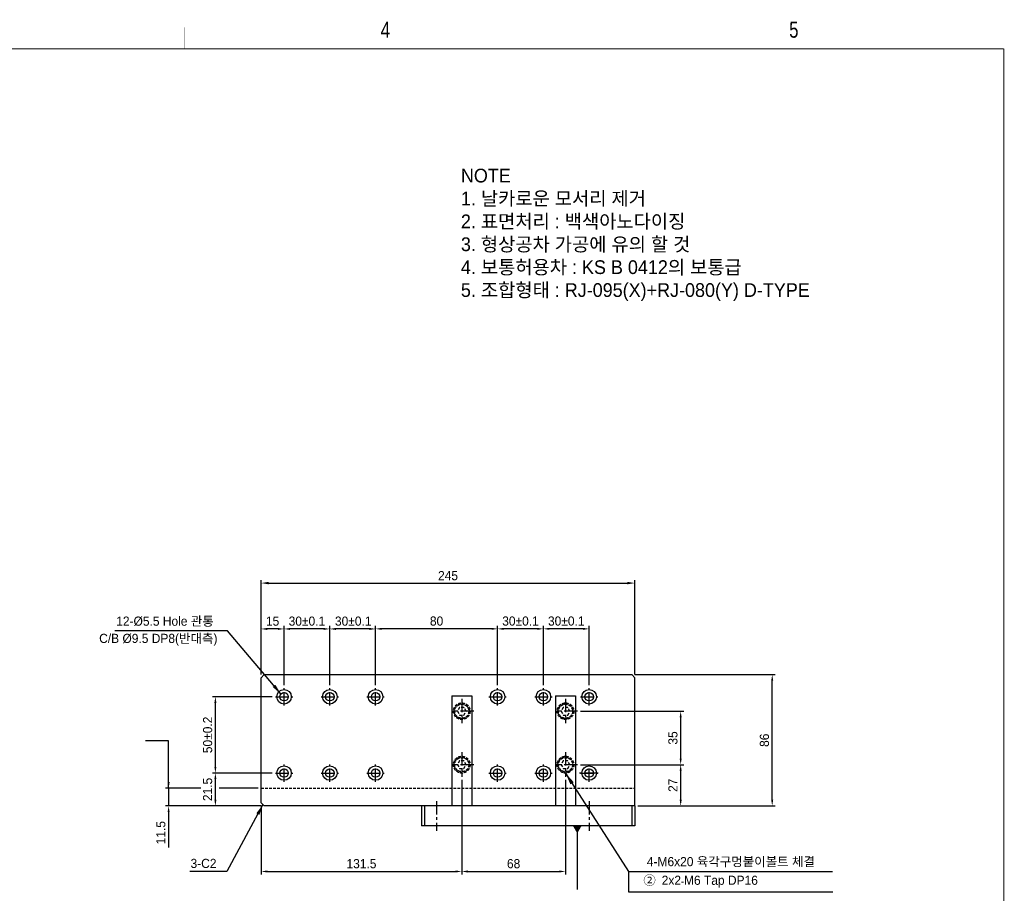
# Model space of a CAD drawing. Extents: x 2119 to 3465, y 864 to 1809.
# Tile 4 of 4: x 2819 to 3465, y 1237 to 1809. Entities that reach past the tile are written whole.
import ezdxf
from ezdxf.enums import TextEntityAlignment as Align

# ---------------------------------------------------------------- set-up
doc = ezdxf.new("R2010")
doc.units = 0
doc.header["$LTSCALE"] = 7
doc.header["$MEASUREMENT"] = 0
doc.linetypes.add('CENTER', pattern=[2, 1.25, -0.25, 0.25, -0.25])
doc.linetypes.add('HIDDEN', pattern=[0.375, 0.25, -0.125])
doc.layers.get('0').update_dxf_attribs({"linetype": 'CONTINUOUS'})
doc.layers.get('DEFPOINTS').update_dxf_attribs({"linetype": 'CONTINUOUS'})
for name, color, linetype in [('1', 3, 'CENTER'), ('3', 4, 'CONTINUOUS'), ('CEN', 3, 'CENTER'), ('CENTERLINE', 3, 'CENTER'), ('DIMENSION', 4, 'CONTINUOUS'), ('HIDDENLINE', 5, 'HIDDEN')]:
    doc.layers.add(name, color=color, linetype=linetype)
doc.styles.get("Standard").update_dxf_attribs({"font": 'Gulim.ttf'})
doc.dimstyles.new('A3', dxfattribs={"dimscale": 2, "dimtxt": 3, "dimasz": 2, "dimexe": 1, "dimexo": 1, "dimgap": 1, "dimtad": 1, "dimdec": 4, "dimdsep": 46, "dimtxsty": 'Standard', "dimcen": 2.5, "dimclrd": 4, "dimclre": 4, "dimclrt": 9, "dimazin": 2, "dimtfac": 1, "dimtdec": 4, "dimtmove": 0, "dimatfit": 3, "dimfxl": 0, "dimtolj": 1, "dimarcsym": 0})

# ---------------------------------------------------------------- blocks, each defined once
blk = doc.blocks.new('A3-DJ')
at = {"const_width": 0.2}
for points in [[(30, 269), (410, 269)], [(410, 269), (410, 10)]]:
    blk.add_lwpolyline(points, dxfattribs=at)
at = {"layer": '3', "const_width": 0.05}
for points in [[(256.5, 273), (256.5, 269)], [(333, 273), (333, 269)]]:
    blk.add_lwpolyline(points, dxfattribs=at)
at = {"layer": '3', "width": 0.8}
for s, p in [('4', (294.18, 272.54)), ('5', (370.68, 272.54))]:
    blk.add_text(s, height=3, dxfattribs=at).set_placement(p, align=Align.MIDDLE)
blk = doc.blocks.new('*D44')
at = {"layer": 'DEFPOINTS', "color": 0}
for p in [(3184.91, 1356.03), (3252.49, 1356.03), (3184.91, 1321.03)]:
    blk.add_point(p, dxfattribs=at)
at = {"layer": 'DIMENSION', "color": 4, "lineweight": -2}
for p, q in [((3186.91, 1356.03), (3254.49, 1356.03)), ((3252.49, 1325.03), (3252.49, 1352.03)), ((3186.91, 1321.03), (3254.49, 1321.03))]:
    blk.add_line(p, q, dxfattribs=at)
at = {"layer": 'DIMENSION', "color": 4}
for points in [[(3251.83, 1352.03), (3253.16, 1352.03), (3252.49, 1356.03)], [(3251.83, 1325.03), (3253.16, 1325.03), (3252.49, 1321.03)]]:
    blk.add_solid(points, dxfattribs=at)
at = {"layer": 'DIMENSION', "color": 9, "insert": (3247.42, 1338.53), "char_height": 6, "attachment_point": 5, "rotation": 90}
blk.add_mtext('\\A1;35', dxfattribs=at)
blk = doc.blocks.new('*D45')
at = {"layer": 'DEFPOINTS', "color": 0}
for p in [(2947.49, 1365.53), (2986.79, 1365.53), (2986.79, 1315.53)]:
    blk.add_point(p, dxfattribs=at)
at = {"layer": 'DIMENSION', "color": 4, "lineweight": -2}
for p, q in [((2984.79, 1365.53), (2945.49, 1365.53)), ((2947.49, 1319.53), (2947.49, 1361.53)), ((2984.79, 1315.53), (2945.49, 1315.53))]:
    blk.add_line(p, q, dxfattribs=at)
at = {"layer": 'DIMENSION', "color": 4}
for points in [[(2946.83, 1361.53), (2948.16, 1361.53), (2947.49, 1365.53)], [(2946.83, 1319.53), (2948.16, 1319.53), (2947.49, 1315.53)]]:
    blk.add_solid(points, dxfattribs=at)
at = {"layer": 'DIMENSION', "color": 9, "insert": (2942.42, 1340.53), "char_height": 6, "attachment_point": 5, "rotation": 90}
blk.add_mtext('\\A1;50%%P0.2', dxfattribs=at)
blk = doc.blocks.new('*D46')
at = {"layer": 'DEFPOINTS', "color": 0}
for p in [(3220.49, 1380.03), (3312.49, 1380.03), (3249.87, 1294.03)]:
    blk.add_point(p, dxfattribs=at)
at = {"layer": 'DIMENSION', "color": 4, "lineweight": -2}
for p, q in [((3222.49, 1380.03), (3314.49, 1380.03)), ((3312.49, 1298.03), (3312.49, 1376.03)), ((3251.87, 1294.03), (3314.49, 1294.03))]:
    blk.add_line(p, q, dxfattribs=at)
at = {"layer": 'DIMENSION', "color": 4}
for points in [[(3311.83, 1376.03), (3313.16, 1376.03), (3312.49, 1380.03)], [(3311.83, 1298.03), (3313.16, 1298.03), (3312.49, 1294.03)]]:
    blk.add_solid(points, dxfattribs=at)
at = {"layer": 'DIMENSION', "color": 9, "insert": (3307.42, 1337.03), "char_height": 6, "attachment_point": 5, "rotation": 90}
blk.add_mtext('\\A1;86', dxfattribs=at)
blk = doc.blocks.new('*D47')
at = {"layer": 'DEFPOINTS', "color": 0}
for p in [(3108.99, 1313.13), (3176.99, 1313.13), (3176.99, 1251.03)]:
    blk.add_point(p, dxfattribs=at)
at = {"layer": 'DIMENSION', "color": 4, "lineweight": -2}
for p, q in [((3108.99, 1311.13), (3108.99, 1249.03)), ((3176.99, 1311.13), (3176.99, 1249.03)), ((3112.99, 1251.03), (3172.99, 1251.03))]:
    blk.add_line(p, q, dxfattribs=at)
at = {"layer": 'DIMENSION', "color": 4}
for points in [[(3112.99, 1251.7), (3112.99, 1250.36), (3108.99, 1251.03)], [(3172.99, 1251.7), (3172.99, 1250.36), (3176.99, 1251.03)]]:
    blk.add_solid(points, dxfattribs=at)
at = {"layer": 'DIMENSION', "color": 9, "insert": (3142.99, 1256.11), "char_height": 6, "attachment_point": 5}
blk.add_mtext('\\A1;68', dxfattribs=at)
blk = doc.blocks.new('*D48')
at = {"layer": 'DEFPOINTS', "color": 0}
for p in [(2947.49, 1315.53), (2986.79, 1315.53), (2979.49, 1294.03)]:
    blk.add_point(p, dxfattribs=at)
at = {"layer": 'DIMENSION', "color": 4, "lineweight": -2}
for p, q in [((2984.79, 1315.53), (2945.49, 1315.53)), ((2947.49, 1298.03), (2947.49, 1311.53)), ((2977.49, 1294.03), (2945.49, 1294.03))]:
    blk.add_line(p, q, dxfattribs=at)
at = {"layer": 'DIMENSION', "color": 4}
for points in [[(2946.83, 1311.53), (2948.16, 1311.53), (2947.49, 1315.53)], [(2946.83, 1298.03), (2948.16, 1298.03), (2947.49, 1294.03)]]:
    blk.add_solid(points, dxfattribs=at)
at = {"layer": 'DIMENSION', "color": 9, "insert": (2942.41, 1304.78), "char_height": 6, "attachment_point": 5, "rotation": 90}
blk.add_mtext('\\A1;21.5', dxfattribs=at)
blk = doc.blocks.new('*D49')
at = {"layer": 'DEFPOINTS', "color": 0}
for p in [(3108.99, 1313.13), (2977.49, 1296.03), (3108.99, 1251.03)]:
    blk.add_point(p, dxfattribs=at)
at = {"layer": 'DIMENSION', "color": 4, "lineweight": -2}
for p, q in [((3108.99, 1311.13), (3108.99, 1249.03)), ((2977.49, 1294.03), (2977.49, 1249.03)), ((2981.49, 1251.03), (3104.99, 1251.03))]:
    blk.add_line(p, q, dxfattribs=at)
at = {"layer": 'DIMENSION', "color": 4}
for points in [[(2981.49, 1251.7), (2981.49, 1250.36), (2977.49, 1251.03)], [(3104.99, 1251.7), (3104.99, 1250.36), (3108.99, 1251.03)]]:
    blk.add_solid(points, dxfattribs=at)
at = {"layer": 'DIMENSION', "color": 9, "insert": (3043.24, 1256.11), "char_height": 6, "attachment_point": 5}
blk.add_mtext('\\A1;131.5', dxfattribs=at)
blk = doc.blocks.new('*D50')
at = {"layer": 'DEFPOINTS', "color": 0}
for p in [(2916.83, 1305.53), (2939.91, 1305.53), (2979.49, 1294.03)]:
    blk.add_point(p, dxfattribs=at)
at = {"layer": 'DIMENSION', "color": 4, "lineweight": -2}
for p, q in [((2916.83, 1309.53), (2916.83, 1313.53)), ((2937.91, 1305.53), (2914.83, 1305.53)), ((2916.83, 1305.53), (2916.83, 1294.03)), ((2977.49, 1294.03), (2914.83, 1294.03)), ((2916.83, 1290.03), (2916.83, 1266.84))]:
    blk.add_line(p, q, dxfattribs=at)
at = {"layer": 'DIMENSION', "color": 4}
for points in [[(2916.16, 1309.53), (2917.49, 1309.53), (2916.83, 1305.53)], [(2916.16, 1290.03), (2917.49, 1290.03), (2916.83, 1294.03)]]:
    blk.add_solid(points, dxfattribs=at)
at = {"layer": 'DIMENSION', "color": 9, "insert": (2911.74, 1276.44), "char_height": 6, "attachment_point": 5, "rotation": 90}
blk.add_mtext('\\A1;11.5', dxfattribs=at)
blk = doc.blocks.new('*D51')
at = {"layer": 'DEFPOINTS', "color": 0}
for p in [(3184.91, 1321.03), (3252.49, 1321.03), (3222.49, 1294.03)]:
    blk.add_point(p, dxfattribs=at)
at = {"layer": 'DIMENSION', "color": 4, "lineweight": -2}
for p, q in [((3186.91, 1321.03), (3254.49, 1321.03)), ((3252.49, 1298.03), (3252.49, 1317.03)), ((3224.49, 1294.03), (3254.49, 1294.03))]:
    blk.add_line(p, q, dxfattribs=at)
at = {"layer": 'DIMENSION', "color": 4}
for points in [[(3251.83, 1317.03), (3253.16, 1317.03), (3252.49, 1321.03)], [(3251.83, 1298.03), (3253.16, 1298.03), (3252.49, 1294.03)]]:
    blk.add_solid(points, dxfattribs=at)
at = {"layer": 'DIMENSION', "color": 9, "insert": (3247.41, 1307.53), "char_height": 6, "attachment_point": 5, "rotation": 90}
blk.add_mtext('\\A1;27', dxfattribs=at)
blk = doc.blocks.new('*D52')
at = {"layer": 'DEFPOINTS', "color": 0}
for p in [(3052.49, 1410.03), (3052.49, 1371.23), (3132.49, 1371.23)]:
    blk.add_point(p, dxfattribs=at)
at = {"layer": 'DIMENSION', "color": 4, "lineweight": -2}
for p, q in [((3052.49, 1373.23), (3052.49, 1412.03)), ((3128.49, 1410.03), (3056.49, 1410.03)), ((3132.49, 1373.23), (3132.49, 1412.03))]:
    blk.add_line(p, q, dxfattribs=at)
at = {"layer": 'DIMENSION', "color": 4}
for points in [[(3056.49, 1410.7), (3056.49, 1409.36), (3052.49, 1410.03)], [(3128.49, 1410.7), (3128.49, 1409.36), (3132.49, 1410.03)]]:
    blk.add_solid(points, dxfattribs=at)
at = {"layer": 'DIMENSION', "color": 9, "insert": (3092.49, 1415.11), "char_height": 6, "attachment_point": 5}
blk.add_mtext('\\A1;80', dxfattribs=at)
blk = doc.blocks.new('*D53')
at = {"layer": 'DEFPOINTS', "color": 0}
for p in [(3222.49, 1440.03), (2977.49, 1400.43), (3222.49, 1378.03)]:
    blk.add_point(p, dxfattribs=at)
at = {"layer": 'DIMENSION', "lineweight": -2}
for p, q in [((2977.49, 1402.43), (2977.49, 1442.03)), ((2982.49, 1440.03), (3217.49, 1440.03)), ((3222.49, 1380.03), (3222.49, 1442.03))]:
    blk.add_line(p, q, dxfattribs=at)
at = {"layer": 'DIMENSION'}
for points in [[(2982.49, 1440.86), (2982.49, 1439.2), (2977.49, 1440.03)], [(3217.49, 1440.86), (3217.49, 1439.2), (3222.49, 1440.03)]]:
    blk.add_solid(points, dxfattribs=at)
at = {"layer": 'DIMENSION', "color": 9, "insert": (3099.99, 1444.86), "char_height": 6, "attachment_point": 5}
blk.add_mtext('\\A1;245', dxfattribs=at)
blk = doc.blocks.new('*D54')
at = {"layer": 'DEFPOINTS', "color": 0}
for p in [(2977.49, 1409.97), (2977.49, 1378.03), (2992.49, 1371.23)]:
    blk.add_point(p, dxfattribs=at)
at = {"layer": 'DIMENSION', "color": 4, "lineweight": -2}
for p, q in [((2977.49, 1380.03), (2977.49, 1411.97)), ((2988.49, 1409.97), (2981.49, 1409.97)), ((2992.49, 1373.23), (2992.49, 1411.97))]:
    blk.add_line(p, q, dxfattribs=at)
at = {"layer": 'DIMENSION', "color": 4}
for points in [[(2981.49, 1410.64), (2981.49, 1409.3), (2977.49, 1409.97)], [(2988.49, 1410.64), (2988.49, 1409.3), (2992.49, 1409.97)]]:
    blk.add_solid(points, dxfattribs=at)
at = {"layer": 'DIMENSION', "color": 9, "insert": (2984.99, 1415.05), "char_height": 6, "attachment_point": 5}
blk.add_mtext('\\A1;15', dxfattribs=at)
blk = doc.blocks.new('*D55')
at = {"layer": 'DEFPOINTS', "color": 0}
for p in [(3022.49, 1409.97), (3022.49, 1371.23), (3052.49, 1371.23)]:
    blk.add_point(p, dxfattribs=at)
at = {"layer": 'DIMENSION', "color": 4, "lineweight": -2}
for p, q in [((3022.49, 1373.23), (3022.49, 1411.97)), ((3048.49, 1409.97), (3026.49, 1409.97)), ((3052.49, 1373.23), (3052.49, 1411.97))]:
    blk.add_line(p, q, dxfattribs=at)
at = {"layer": 'DIMENSION', "color": 4}
for points in [[(3026.49, 1410.64), (3026.49, 1409.3), (3022.49, 1409.97)], [(3048.49, 1410.64), (3048.49, 1409.3), (3052.49, 1409.97)]]:
    blk.add_solid(points, dxfattribs=at)
at = {"layer": 'DIMENSION', "color": 9, "insert": (3037.85, 1415.05), "char_height": 6, "attachment_point": 5}
blk.add_mtext('\\A1;30%%P0.1', dxfattribs=at)
blk = doc.blocks.new('*D37')
at = {"layer": 'DEFPOINTS', "color": 0}
for p in [(2992.49, 1409.97), (2992.49, 1371.23), (3022.49, 1371.23)]:
    blk.add_point(p, dxfattribs=at)
at = {"layer": 'DIMENSION', "color": 4, "lineweight": -2}
for p, q in [((2992.49, 1373.23), (2992.49, 1411.97)), ((3018.49, 1409.97), (2996.49, 1409.97)), ((3022.49, 1373.23), (3022.49, 1411.97))]:
    blk.add_line(p, q, dxfattribs=at)
at = {"layer": 'DIMENSION', "color": 4}
for points in [[(2996.49, 1410.64), (2996.49, 1409.3), (2992.49, 1409.97)], [(3018.49, 1410.64), (3018.49, 1409.3), (3022.49, 1409.97)]]:
    blk.add_solid(points, dxfattribs=at)
at = {"layer": 'DIMENSION', "color": 9, "insert": (3007.49, 1415.05), "char_height": 6, "attachment_point": 5}
blk.add_mtext('\\A1;30%%P0.1', dxfattribs=at)
blk = doc.blocks.new('*D40')
at = {"layer": 'DEFPOINTS', "color": 0}
for p in [(3162.49, 1410.03), (3162.49, 1371.23), (3192.49, 1371.23)]:
    blk.add_point(p, dxfattribs=at)
at = {"layer": 'DIMENSION', "color": 4, "lineweight": -2}
for p, q in [((3162.49, 1373.23), (3162.49, 1412.03)), ((3188.49, 1410.03), (3166.49, 1410.03)), ((3192.49, 1373.23), (3192.49, 1412.03))]:
    blk.add_line(p, q, dxfattribs=at)
at = {"layer": 'DIMENSION', "color": 4}
for points in [[(3166.49, 1410.7), (3166.49, 1409.37), (3162.49, 1410.03)], [(3188.49, 1410.7), (3188.49, 1409.37), (3192.49, 1410.03)]]:
    blk.add_solid(points, dxfattribs=at)
at = {"layer": 'DIMENSION', "color": 9, "insert": (3177.49, 1415.12), "char_height": 6, "attachment_point": 5}
blk.add_mtext('\\A1;30%%P0.1', dxfattribs=at)
blk = doc.blocks.new('*D41')
at = {"layer": 'DEFPOINTS', "color": 0}
for p in [(3132.49, 1410.03), (3132.49, 1371.23), (3162.49, 1371.23)]:
    blk.add_point(p, dxfattribs=at)
at = {"layer": 'DIMENSION', "color": 4, "lineweight": -2}
for p, q in [((3132.49, 1373.23), (3132.49, 1412.03)), ((3158.49, 1410.03), (3136.49, 1410.03)), ((3162.49, 1373.23), (3162.49, 1412.03))]:
    blk.add_line(p, q, dxfattribs=at)
at = {"layer": 'DIMENSION', "color": 4}
for points in [[(3136.49, 1410.7), (3136.49, 1409.36), (3132.49, 1410.03)], [(3158.49, 1410.7), (3158.49, 1409.36), (3162.49, 1410.03)]]:
    blk.add_solid(points, dxfattribs=at)
at = {"layer": 'DIMENSION', "color": 9, "insert": (3147.49, 1415.11), "char_height": 6, "attachment_point": 5}
blk.add_mtext('\\A1;30%%P0.1', dxfattribs=at)

msp = doc.modelspace()

# ---------------------------------------------------------------- linework, layer by layer
for p, q in [((2979.49276, 1380.0292), (2977.49276, 1378.0292)), ((2977.49276, 1296.02921), (2977.49276, 1378.0292)), ((2979.49276, 1380.0292), (3220.49276, 1380.0292)), ((3220.49276, 1380.0292), (3222.49276, 1378.0292)), ((3222.49276, 1294.02921), (3222.49276, 1378.0292)), ((3102.49277, 1366.02921), (3102.49277, 1294.02921)), ((3102.49277, 1366.02921), (3115.49277, 1366.02921)), ((3115.49277, 1366.02921), (3115.49277, 1294.02921)), ((3170.49277, 1366.02921), (3170.49277, 1294.02921)), ((3170.49277, 1366.02921), (3183.49277, 1366.02921)), ((3183.49277, 1366.02921), (3183.49277, 1294.02921)), ((2977.49276, 1296.02921), (2979.49276, 1294.02921)), ((3222.49276, 1294.02921), (2979.49276, 1294.02921)), ((3082.49276, 1294.02921), (3082.49276, 1281.02921)), ((3084.49276, 1294.02921), (3084.49276, 1281.02921)), ((3220.49276, 1294.02921), (3220.49276, 1281.02921)), ((3222.49276, 1294.02921), (3222.49276, 1281.02921)), ((3222.49276, 1281.02921), (3082.49276, 1281.02921))]:
    msp.add_line(p, q)
for centre, radius in [((2992.49277, 1365.52922), 4.75), ((3022.49277, 1365.52922), 4.75), ((3052.49277, 1365.52922), 4.75), ((3132.49277, 1365.52922), 4.75), ((3162.49277, 1365.52922), 4.75), ((3192.49277, 1365.52922), 4.75), ((2992.49277, 1365.52922), 2.75), ((3022.49277, 1365.52922), 2.75), ((3052.49277, 1365.52922), 2.75), ((3132.49277, 1365.52922), 2.75), ((3162.49277, 1365.52922), 2.75), ((3192.49277, 1365.52922), 2.75), ((2992.49277, 1315.52922), 4.75), ((2992.49277, 1315.52922), 2.75), ((3022.49277, 1315.52922), 4.75), ((3022.49277, 1315.52922), 2.75), ((3052.49277, 1315.52922), 4.75), ((3052.49277, 1315.52922), 2.75), ((3132.49277, 1315.52922), 4.75), ((3132.49277, 1315.52922), 2.75), ((3162.49277, 1315.52922), 4.75), ((3162.49277, 1315.52922), 2.75), ((3192.49277, 1315.52922), 4.75), ((3192.49277, 1315.52922), 2.75)]:
    msp.add_circle(centre, radius)
at = {"layer": '1'}
for p, q in [((2992.49277, 1359.82922), (2992.49277, 1371.22922)), ((3022.49277, 1359.82922), (3022.49277, 1371.22922)), ((3052.49277, 1359.82922), (3052.49277, 1371.22922)), ((3132.49277, 1359.82922), (3132.49277, 1371.22922)), ((3162.49277, 1359.82922), (3162.49277, 1371.22922)), ((3192.49277, 1359.82922), (3192.49277, 1371.22922)), ((2986.79277, 1365.52922), (2998.19277, 1365.52922)), ((3016.79277, 1365.52922), (3028.19277, 1365.52922)), ((3046.79277, 1365.52922), (3058.19277, 1365.52922)), ((3126.79277, 1365.52922), (3138.19277, 1365.52922)), ((3156.79277, 1365.52922), (3168.19277, 1365.52922)), ((3186.79277, 1365.52922), (3198.19277, 1365.52922)), ((2992.49277, 1309.82922), (2992.49277, 1321.22922)), ((3022.49277, 1309.82922), (3022.49277, 1321.22922)), ((3052.49277, 1309.82922), (3052.49277, 1321.22922)), ((3132.49277, 1309.82922), (3132.49277, 1321.22922)), ((3162.49277, 1309.82922), (3162.49277, 1321.22922)), ((3192.49277, 1309.82922), (3192.49277, 1321.22922)), ((2986.79277, 1315.52922), (2998.19277, 1315.52922)), ((3016.79277, 1315.52922), (3028.19277, 1315.52922)), ((3046.79277, 1315.52922), (3058.19277, 1315.52922)), ((3126.79277, 1315.52922), (3138.19277, 1315.52922)), ((3156.79277, 1315.52922), (3168.19277, 1315.52922)), ((3186.79277, 1315.52922), (3198.19277, 1315.52922))]:
    msp.add_line(p, q, dxfattribs=at)
at = {"layer": 'CEN'}
for p, q in [((3108.99277, 1364.2044), (3108.99277, 1348.12947)), ((3176.99277, 1364.2044), (3176.99277, 1348.12947)), ((3116.91047, 1356.02922), (3102.6089, 1356.02922)), ((3184.91047, 1356.02922), (3170.6089, 1356.02922)), ((3108.99277, 1329.2044), (3108.99277, 1313.12947)), ((3176.99277, 1329.2044), (3176.99277, 1313.12947)), ((3116.91047, 1321.02922), (3102.6089, 1321.02922)), ((3184.91047, 1321.02922), (3170.6089, 1321.02922)), ((3198.41845, 1315.52922), (3186.18991, 1315.52922))]:
    msp.add_line(p, q, dxfattribs=at)
at = {"layer": 'CENTERLINE'}
for p, q in [((3092.49276, 1297.0231), (3092.49276, 1277.57473)), ((3192.49276, 1297.0231), (3192.49276, 1277.57473))]:
    msp.add_line(p, q, dxfattribs=at)
at = {"layer": 'DIMENSION'}
for p, q in [((2975.62665, 1305.52922), (2949.86946, 1305.52922)), ((3218.3267, 1250.74813), (3218.3267, 1237.70572)), ((3218.3267, 1237.70572), (3352.21537, 1237.70572))]:
    msp.add_line(p, q, dxfattribs=at)
at = {"layer": 'HIDDENLINE'}
msp.add_line((2977.49276, 1305.52922), (3222.49276, 1305.52922), dxfattribs=at)
for points in [[(3107.54939, 1358.52922), (3106.10601, 1356.02922), (3107.54939, 1353.52922), (3110.43614, 1353.52922), (3111.87952, 1356.02922), (3110.43614, 1358.52922)], [(3175.54939, 1358.52922), (3174.10601, 1356.02922), (3175.54939, 1353.52922), (3178.43614, 1353.52922), (3179.87952, 1356.02922), (3178.43614, 1358.52922)], [(3107.54939, 1323.52922), (3106.10601, 1321.02922), (3107.54939, 1318.52922), (3110.43614, 1318.52922), (3111.87952, 1321.02922), (3110.43614, 1323.52922)], [(3175.54939, 1323.52922), (3174.10601, 1321.02922), (3175.54939, 1318.52922), (3178.43614, 1318.52922), (3179.87952, 1321.02922), (3178.43614, 1323.52922)]]:
    msp.add_lwpolyline(points, close=True, dxfattribs=at)
for centre, radius in [((3108.99277, 1356.02922), 5.5), ((3108.99277, 1356.02922), 5), ((3108.99277, 1356.02922), 4.6), ((3176.99277, 1356.02922), 5.5), ((3176.99277, 1356.02922), 5), ((3176.99277, 1356.02922), 4.6), ((3108.99277, 1321.02922), 5.5), ((3108.99277, 1321.02922), 5), ((3108.99277, 1321.02922), 4.6), ((3176.99277, 1321.02922), 5.5), ((3176.99277, 1321.02922), 5), ((3176.99277, 1321.02922), 4.6)]:
    msp.add_circle(centre, radius, dxfattribs=at)

# ---------------------------------------------------------------- block references
at = {"xscale": 3.5, "yscale": 3.5, "zscale": 3.5}
msp.add_blockref('A3-DJ', (2029.29305, 848.6998), dxfattribs=at)

# ---------------------------------------------------------------- texts
at = {"layer": 'DIMENSION', "color": 9, "attachment_point": 4}
for s, insert, char_height in [('NOTE\\P1. 날카로운 모서리 제거\\P2. 표면처리 : 백색아노다이징\\P3. 형상공차 가공에 유의 할 것\\P4. 보통허용차 : KS B 0412의 보통급\\P{\\C6;5. 조합형태 : RJ-095(X)+RJ-080(Y) D-TYPE}', (3108.43225, 1668.19674), 9), ('12-%%C5.5 Hole 관통', (2882.5003, 1414.77125), 6), ('C/B %%C9.5 DP8(반대측)', (2871.30633, 1402.87917), 6), ('3-C2', (2931.18449, 1256.27367), 6), ('\\A1;4-M6x20 육각구멍붙이볼트 체결', (3230.3267, 1257.18513), 6), ('{\\f굴림체|b0|i0|c129|p49;② }2x2{\\H0.75x;-}M6 Tap DP16', (3227.99579, 1244.38935), 6)]:
    msp.add_mtext(s, dxfattribs=dict(at, insert=insert, char_height=char_height))

# ---------------------------------------------------------------- dimensions: what is measured, and where the dimension line sits
at = {"layer": 'DIMENSION'}
for base, p1, p2, angle, override, picture, middle in [((3222.49276, 1440.0292), (2977.49276, 1400.43093), (3222.49276, 1378.0292), 0, {"dimasz": 2.5, "dimgap": 0.875, "dimcen": 0, "dimclrd": 256, "dimclre": 256, "dimadec": 0, "dimazin": 0, "dimtmove": 2}, '*D53', (3099.99276, 1444.85909)), ((3312.49276, 1380.0292), (3249.86855, 1294.02921), (3220.49276, 1380.0292), 90, {"dimscale": 2}, '*D46', (3307.41686, 1337.0292))]:
    dim = msp.add_linear_dim(base=base, p1=p1, p2=p2, angle=angle, dimstyle='A3', override=override, dxfattribs=at)
    dim.commit()
    dim.dimension.update_dxf_attribs({"geometry": picture, "text_midpoint": middle})
for base, p1, p2, angle, picture, middle in [((2977.49276, 1409.96951), (2992.49277, 1371.22922), (2977.49276, 1378.0292), 0, '*D54', (2984.99276, 1409.96951)), ((2916.82609, 1305.52922), (2979.49276, 1294.02921), (2939.906, 1305.52922), 90, '*D50', (2916.82609, 1276.43534)), ((2947.49276, 1315.52922), (2979.49276, 1294.02921), (2986.79277, 1315.52922), 90, '*D48', (2947.49276, 1304.77922))]:
    dim = msp.add_linear_dim(base=base, p1=p1, p2=p2, angle=angle, dimstyle='A3', dxfattribs=at)
    dim.commit()
    dim.dimension.update_dxf_attribs({"geometry": picture, "text_midpoint": middle, "dimtype": 160})
for base, p1, p2, override, picture, middle in [((2992.49277, 1409.96951), (3022.49277, 1371.22922), (2992.49277, 1371.22922), {"dimscale": 2, "dimtxt": 3}, '*D37', (3007.49277, 1409.96951)), ((3022.49277, 1409.96951), (3052.49277, 1371.22922), (3022.49277, 1371.22922), {"dimscale": 2, "dimtxt": 3}, '*D55', (3037.8509, 1409.96951)), ((3132.49277, 1410.0292), (3162.49277, 1371.22922), (3132.49277, 1371.22922), {"dimscale": 2, "dimtxt": 3, "dimasz": 2, "dimtxsty": 'Standard', "dimclrt": 9}, '*D41', (3147.49277, 1410.0292)), ((3162.49277, 1410.03172), (3192.49277, 1371.22922), (3162.49277, 1371.22922), {"dimscale": 2, "dimtxt": 3}, '*D40', (3177.49277, 1410.03172))]:
    dim = msp.add_linear_dim(base=base, p1=p1, p2=p2, angle=0, text='<>%%P0.1', dimstyle='A3', override=override, dxfattribs=at)
    dim.commit()
    dim.dimension.update_dxf_attribs({"geometry": picture, "text_midpoint": middle, "dimtype": 160})
for base, p1, p2, angle, picture, middle in [((3052.49277, 1410.0292), (3132.49277, 1371.22922), (3052.49277, 1371.22922), 0, '*D52', (3092.49277, 1415.10509)), ((3252.49276, 1356.02922), (3184.91047, 1321.02922), (3184.91047, 1356.02922), 90, '*D44', (3247.41686, 1338.52922)), ((3252.49276, 1321.02922), (3222.49276, 1294.02921), (3184.91047, 1321.02922), 90, '*D51', (3247.41286, 1307.52922)), ((3108.99277, 1251.02921), (2977.49276, 1296.02921), (3108.99277, 1313.12947), 0, '*D49', (3043.24276, 1256.1131)), ((3176.99277, 1251.02921), (3108.99277, 1313.12947), (3176.99277, 1313.12947), 0, '*D47', (3142.99277, 1256.10511))]:
    dim = msp.add_linear_dim(base=base, p1=p1, p2=p2, angle=angle, dimstyle='A3', dxfattribs=at)
    dim.commit()
    dim.dimension.update_dxf_attribs({"geometry": picture, "text_midpoint": middle})
dim = msp.add_linear_dim(base=(2947.49276, 1365.52922), p1=(2986.79277, 1315.52922), p2=(2986.79277, 1365.52922), angle=90, text='<>%%P0.2', dimstyle='A3', override={"dimscale": 2, "dimtxt": 3, "dimtxsty": 'Standard', "dimclrt": 9}, dxfattribs=at)
dim.commit()
dim.dimension.update_dxf_attribs({"geometry": '*D45', "text_midpoint": (2942.41686, 1340.52922)})

# ---------------------------------------------------------------- leaders
for points, override in [([(2990.42797, 1367.34557), (2955.42846, 1408.71951), (2881.67873, 1408.71951)], {"dimscale": 3.5, "dimtxt": 2.5, "dimgap": 1, "dimtad": 0, "dimtxsty": 'Standard', "dimclrt": 9}), ([(2916.82609, 1305.63733), (2916.82609, 1336.67329), (2901.64948, 1336.67329)], {"dimscale": 2, "dimtxt": 2.5, "dimgap": 1, "dimtad": 0, "dimtxsty": 'Standard', "dimclrt": 9}), ([(2978.68065, 1294.84133), (2955.05907, 1251.02921), (2930.70741, 1251.02921)], {"dimscale": 3.5, "dimtxt": 2.5, "dimgap": 1, "dimtad": 0, "dimtxsty": 'Standard', "dimclrt": 9}), ([(3184.70087, 1281.02921), (3184.70087, 1239.20569)], {"dimasz": 2.5, "dimgap": 0.875, "dimcen": 0, "dimclrd": 256, "dimclre": 256, "dimadec": 0, "dimazin": 0, "dimtmove": 2, "dimldrblk": 'DATUMFILLED'})]:
    msp.add_leader(points, dimstyle='A3', override=override, dxfattribs=at)
at = {"layer": 'DIMENSION', "annotation_type": 0, "has_hookline": 1, "hookline_direction": 0, "text_width": 121.58988}
msp.add_leader([(3176.99277, 1315.52922), (3218.3267, 1251.02921), (3226.3267, 1251.02921)], dimstyle='A3', override={"dimscale": 4, "dimtxt": 2.5, "dimtxsty": 'Standard', "dimclrt": 9}, dxfattribs=at)

doc.saveas('drawing.dxf')
